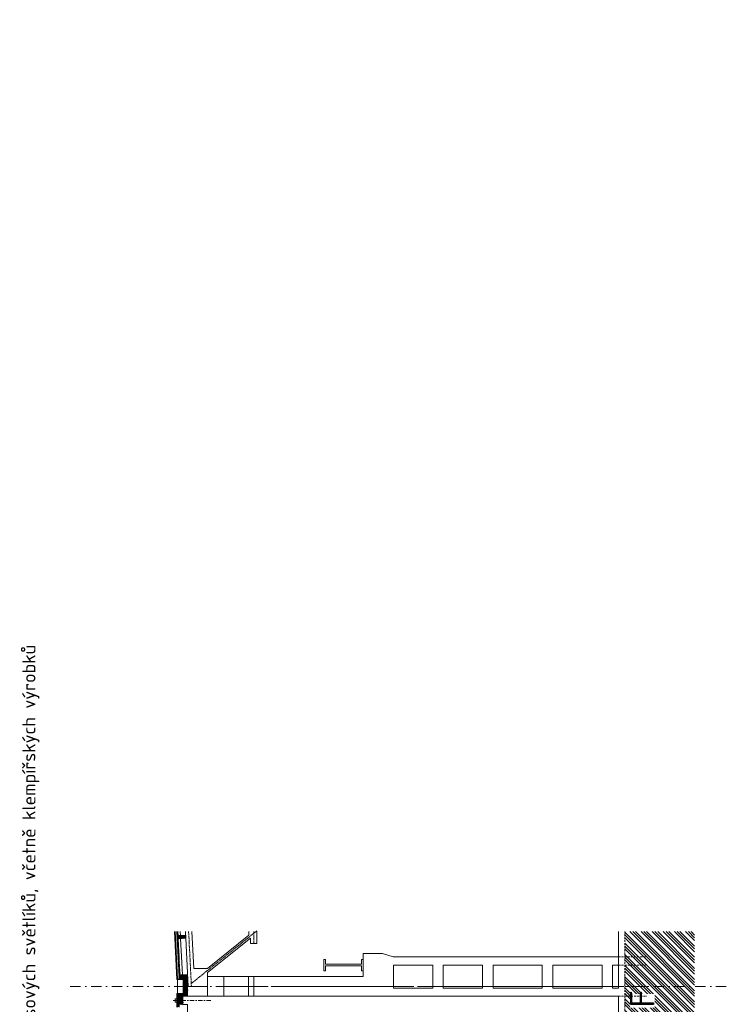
# Model space of a CAD drawing. Header units: millimetres. Extents: x -725694 to 4766210, y -2984614 to 2187451.
# Tile 101 of 256: x 233290 to 254835, y 81605 to 111635. Entities that reach past the tile are written whole.
import ezdxf
from ezdxf import colors
from ezdxf.entities.mleader import LeaderData, LeaderLine
from ezdxf.math import Vec2, Vec3

# ---------------------------------------------------------------- set-up
doc = ezdxf.new("R2010")
doc.units = ezdxf.units.MM
for name, pattern in [('AM_DIN_G_W050', [13.75, 9.75, -1.5, 1, -1.5]), ('CARKOVANA', [5, 3, -2]), ('CENTERX2', [101.6, 63.5, -12.7, 12.7, -12.7]), ('DASHDOT', [25.4, 12.7, -6.35, 0, -6.35]), ('HIDDEN', [9.525, 6.35, -3.175])]:
    doc.linetypes.add(name, pattern=pattern)
for name, color, linetype, lineweight in [('A99_N_sraf', 7, 'Continuous', 0), ('A99_N_txt-popis-200', 7, 'Continuous', 5), ('A99_N_txt-popis-50 @ 200', 7, 'Continuous', 9), ('A99_S_kce-pohl', 7, 'Continuous', 5), ('A99_S_kce-rez-sil', 7, 'Continuous', 15), ('A99_S_kce-rez-ten', 7, 'Continuous', 9), ('A99_S_osy', 7, 'CENTERX2', 5), ('A99_S_sraf @ 200', 7, 'Continuous', 9)]:
    doc.layers.add(name, color=color, linetype=linetype, lineweight=lineweight)
doc.styles.add('A99_popis', font='isocpeur.ttf')
doc.styles.add('ad_popis 100', font='isocpeur.ttf', dxfattribs={"height": 200})

msp = doc.modelspace()

# ---------------------------------------------------------------- hatches: boundary and pattern name
at = {"layer": 'A99_N_sraf', "linetype": 'Continuous', "lineweight": 0, "ltscale": 2, "transparency": 33554562}
h = msp.add_hatch(dxfattribs=at)
h.set_pattern_fill('BETON-LEHKY', color=256, scale=10)
h.set_pattern_definition([(137.86, (238148.888, 45615.76), (-26.83778, -29.660305), []), (92.86, (238133.407, 45660.11), (-29.660305, 26.837778), [5, -51.568542]), (137.86, (238133.157, 45665.104), (-26.83778, -29.660305), [5, -35]), (182.86, (238129.45, 45668.458), (-26.837778, -29.660305), [5, -51.568543]), (227.86, (238124.456, 45668.21), (29.660305, -26.83778), [5, -35]), (92.86, (238121.35, 45659.508), (-29.660305, 26.837778), [5, -51.568542]), (137.86, (238125.06, 45656.153), (-26.83778, -29.660305), [5, -35]), (182.86, (238130.052, 45656.402), (-26.837778, -29.660305), [5, -51.568543]), (227.86, (238133.407, 45660.11), (29.660305, -26.83778), [5, -35]), (137.86, (238116.13, 45672.37), (-26.83778, -29.660305), [10, -30])])
h.paths.add_polyline_path([(238086, 83825), (238030.9, 83825), (238103.6, 82369.2), (238158.6, 82372)])
at = {"layer": 'A99_N_sraf', "lineweight": 0, "transparency": 33554687}
h = msp.add_hatch(dxfattribs=at)
h.set_pattern_fill('ZELEZOBETON', color=256, scale=10)
h.set_pattern_definition([(135, (241435, 17090), (-35.35534, -35.35534), []), (135, (241435, 17104.14), (-35.35534, -35.35534), []), (135, (241435, 17132.426), (-49.497475, -21.213203), [20, -10, 0, -10])])
h.paths.add_polyline_path([(238111, 83825), (238091, 83825), (238159.6, 82452.1), (238220.5, 82455.2), (238358.1, 82462), (238409.3, 82464.6), (238407.3, 82504.6), (238177.1, 82503.1), (238122.2, 83601.7), (238351.4, 83623.2), (238347.4, 83703.1), (238117.2, 83701.6)])
h = msp.add_hatch(dxfattribs=at)
h.set_pattern_fill('ZELEZOBETON', color=256, scale=10)
h.set_pattern_definition([(45, (-51175, -524850), (-35.355339, 35.355339), []), (45, (-51160.86, -524850), (-35.355339, 35.355339), []), (45, (-51132.574, -524850), (-21.2132034, 49.4974747), [20, -10, 0, -10])])
h.paths.add_polyline_path([(238410, 82150), (238375, 82150), (238375, 82370), (238160, 82380), (238160, 82450), (238410, 82450)])
h.paths.add_polyline_path([(238410, 81850), (238160, 81850), (238160, 81920), (238375, 81930), (238375, 82150), (238410, 82150)])
at = {"layer": 'A99_N_sraf', "linetype": 'Continuous', "lineweight": 0, "ltscale": 2, "transparency": 33554562}
h = msp.add_hatch(dxfattribs=at)
h.set_pattern_fill('BETON-LEHKY', color=256, scale=10, style=0)
h.set_pattern_definition([(135, (-6e-11, 31779.142), (-28.284271, -28.284271), []), (90, (-13.25, 31824.21), (-28.2842712, 28.2842712), [5, -51.5685425]), (135, (-13.25, 31829.21), (-28.284271, -28.284271), [5, -35]), (180, (-16.784, 31832.746), (-28.2842712, -28.2842712), [5, -51.5685425]), (225, (-21.784, 31832.746), (28.284271, -28.284271), [5, -35]), (90, (-25.32, 31824.21), (-28.2842712, 28.2842712), [5, -51.5685425]), (135, (-21.784, 31820.675), (-28.284271, -28.284271), [5, -35]), (180, (-16.784, 31820.675), (-28.2842712, -28.2842712), [5, -51.5685425]), (225, (-13.25, 31824.21), (28.284271, -28.284271), [5, -35]), (135, (-29.89, 31837.317), (-28.284271, -28.284271), [10, -30])])
h.paths.add_polyline_path([(238375, 82370), (238290.6, 82373.9), (238290, 81926), (238375, 81930)])
h = msp.add_hatch(dxfattribs=at)
h.set_pattern_fill('BETON-LEHKY', color=256, scale=10, style=0)
h.set_pattern_definition([(45, (14.142, 0), (-28.284271, 28.284271), []), (0, (59.21, 13.25), (28.2842712, 28.2842712), [5, -51.5685425]), (45, (64.21, 13.25), (-28.284271, 28.284271), [5, -35]), (90, (67.746, 16.784), (-28.2842712, 28.2842712), [5, -51.5685425]), (135, (67.746, 21.784), (-28.284271, -28.284271), [5, -35]), (0, (59.21, 25.32), (28.2842712, 28.2842712), [5, -51.5685425]), (45, (55.675, 21.784), (-28.284271, 28.284271), [5, -35]), (90, (55.675, 16.784), (-28.2842712, 28.2842712), [5, -51.5685425]), (135, (59.21, 13.25), (-28.284271, -28.284271), [5, -35]), (45, (72.317, 29.89), (-28.284271, 28.284271), [10, -30])])
h.paths.add_polyline_path([(238154.6, 81920), (238105.1, 81920), (238105.1, 81530), (238154.6, 81530)])
at = {"layer": 'A99_N_sraf', "lineweight": 0, "transparency": 33554687}
h = msp.add_hatch(dxfattribs=at)
h.set_pattern_fill('ZELEZOBETON', color=256, scale=10)
h.set_pattern_definition([(45, (0, 0), (-35.355339, 35.355339), []), (45, (14.14, 0), (-35.355339, 35.355339), []), (45, (42.426, 0), (-21.213203, 49.497475), [20, -10, 0, -10])])
h.paths.add_polyline_path([(238260, 81850), (238160, 81850), (238160, 81600), (238260, 81600)])
at = {"layer": 'A99_S_sraf @ 200', "linetype": 'Continuous', "lineweight": 0}
h = msp.add_hatch(dxfattribs=at)
h.set_pattern_fill('ZEM_PUVODNI', color=256, scale=0.3, angle=180)
h.set_pattern_definition([(315, (32580, -1017000), (169.70563, 169.70563), []), (315, (32580, -1017084.85), (169.70563, 169.70563), []), (315, (32580, -1017169.7), (169.70563, 169.70563), [])])
h.paths.add_polyline_path([(251745, -17545), (251745, -5025), (251745, -890), (252300, -890), (252300, -600), (251745, -600), (251745, 83825), (253870, 83825), (253870, -17545)])

# ---------------------------------------------------------------- linework, layer by layer
at = {"layer": 'A99_N_sraf', "linetype": 'Continuous', "lineweight": 0, "ltscale": 2, "transparency": 33554562}
for points in [[(238290, 82150), (238290, 82374), (238092.9, 82383.1)], [(238290, 82150), (238290, 81926), (238092.9, 81916.9)]]:
    msp.add_lwpolyline(points, dxfattribs=at)
at = {"layer": 'A99_S_kce-pohl', "lineweight": 5}
msp.add_line((240325, 83625.1), (240325, 83455.3), dxfattribs=at)
at = {"layer": 'A99_S_kce-pohl', "linetype": 'CARKOVANA', "lineweight": 0, "ltscale": 15}
for points, const_width in [([(238093.7, 82368.7), (238020.9, 83825)], 20), ([(238157.1, 82452), (238088.5, 83825)], 5)]:
    msp.add_lwpolyline(points, dxfattribs=dict(at, const_width=const_width))
at = {"layer": 'A99_S_kce-pohl', "lineweight": 0}
for points in [[(238083.7, 82368.2), (238010.9, 83825)], [(238103.6, 82369.2), (238030.9, 83825)], [(238154.6, 82451.9), (238086, 83825)]]:
    msp.add_lwpolyline(points, dxfattribs=at)
at = {"layer": 'A99_S_kce-pohl', "color": 1, "lineweight": 0}
msp.add_lwpolyline([(238159.6, 82452.1), (238091, 83825)], dxfattribs=at)
at = {"layer": 'A99_S_kce-pohl', "lineweight": 5}
for points in [[(238341.3, 83825), (238425, 82150)], [(238541.5, 83825), (238597.7, 82700)], [(240275, 83825), (240275, 83713.2)], [(240275, 83713.2), (239014.1, 82700)], [(240325, 83625.1), (239015, 82572.4)], [(239014.1, 82700), (238597.7, 82700)], [(239015, 82150), (239015, 82572.4)]]:
    msp.add_lwpolyline(points, dxfattribs=at)
at = {"layer": 'A99_S_kce-pohl', "color": 253, "linetype": 'AM_DIN_G_W050', "lineweight": 0, "ltscale": 10}
msp.add_lwpolyline([(238441.4, 83825), (238524.9, 82155)], dxfattribs=at)
at = {"layer": 'A99_S_kce-pohl'}
for points in [[(246205, 82100), (246205, 82800), (247405, 82800), (247405, 82100)], [(247725, 82100), (247725, 82800), (249225, 82800), (249225, 82100)], [(249545, 82100), (249545, 82800), (251045, 82800), (251045, 82100)], [(251365, 82100), (251365, 82800), (251545, 82800), (251545, 82100)]]:
    msp.add_lwpolyline(points, close=True, dxfattribs=at)
at = {"layer": 'A99_S_kce-rez-sil'}
for p, q in [((242565, 82625), (242565, 82975)), ((242565, 82975), (242615, 82975)), ((242615, 82975), (242615, 82825)), ((243765, 82975), (243715, 82975)), ((243715, 82975), (243715, 82825)), ((243765, 82625), (243765, 82975)), ((242565, 82625), (242615, 82625)), ((242615, 82825), (243715, 82825)), ((242615, 82625), (242615, 82775)), ((242615, 82775), (243715, 82775)), ((243715, 82625), (243715, 82775)), ((243765, 82625), (243715, 82625))]:
    msp.add_line(p, q, dxfattribs=at)
at = {"layer": 'A99_S_kce-rez-sil', "color": 7, "linetype": 'HIDDEN', "lineweight": 5, "ltscale": 10}
for points in [[(251545, 83050), (252415, 83050)], [(251545, 82800), (252415, 82800)]]:
    msp.add_lwpolyline(points, dxfattribs=at)
at = {"layer": 'A99_S_kce-rez-sil'}
msp.add_lwpolyline([(239015, 82450), (239015, 81850), (239515, 81850), (239515, 82450)], close=True, dxfattribs=at)
at = {"layer": 'A99_S_kce-rez-ten', "lineweight": 13}
for p, q in [((251545, 82150), (251545, 83825)), ((251545, 81850), (238260, 81850)), ((251545, 26730), (251545, 81850))]:
    msp.add_line(p, q, dxfattribs=at)
at = {"layer": 'A99_S_kce-rez-ten', "linetype": 'HIDDEN', "lineweight": 5, "ltscale": 10}
msp.add_line((251745, -600), (251745, 83825), dxfattribs=at)
at = {"layer": 'A99_S_kce-rez-ten'}
msp.add_line((239515, 82150), (251545, 82150), dxfattribs=at)
at = {"layer": 'A99_S_kce-rez-ten', "linetype": 'CARKOVANA', "lineweight": 0, "ltscale": 15}
for points, const_width in [([(238093.7, 82368.7), (238020.9, 83825)], 20), ([(238280, 82150), (238280, 82364.4), (238093.4, 82373.1)], 20), ([(238157.1, 82452), (238157.1, 82380.1)], 5), ([(238280, 82150), (238280, 81935.6), (238093.4, 81926.9)], 20), ([(238095.1, 81532.6), (238095.1, 81917.4)], 20), ([(238157.1, 81920), (238157.1, 81530.1)], 5)]:
    msp.add_lwpolyline(points, dxfattribs=dict(at, const_width=const_width))
at = {"layer": 'A99_S_kce-rez-ten', "lineweight": 0}
for points in [[(238083.9, 82363.5), (238010.9, 83825)], [(238103.6, 82369.2), (238030.9, 83825)], [(238270, 82150), (238270, 82354.9), (238083.9, 82363.5)], [(238290, 82150), (238290, 82374), (238084.8, 82383.5)], [(238154.6, 82452), (238154.6, 82380.3)], [(238159.6, 82452), (238159.6, 82380)], [(238270, 82150), (238270, 81945.1), (238083.9, 81936.5)], [(238290, 82150), (238290, 81926), (238084.8, 81916.5)], [(238085.1, 81675), (238035.1, 81675), (238035.1, 81775), (238085.1, 81775)], [(238085.1, 81513.5), (238085.1, 81936.5)], [(238105.1, 81532.6), (238105.1, 81917.4)], [(238154.6, 81920), (238154.6, 81530.3)], [(238160, 81600), (238160, 81850)], [(238260, 81600), (238260, 81850)]]:
    msp.add_lwpolyline(points, dxfattribs=at)
at = {"layer": 'A99_S_kce-rez-ten', "lineweight": 9}
for points in [[(238111, 83825), (238117.2, 83701.6), (238347.4, 83703.1), (238349.4, 83663.1), (238349.4, 83663.1)], [(238409.3, 82464.6), (238407.3, 82504.6), (238177.1, 82503.1), (238122.2, 83601.7), (238351.4, 83623.2), (238349.4, 83663.1), (238349.4, 83663.1)], [(238260, 81850), (238260, 81600), (238410, 81600), (238407.3, 80945.4), (238177.1, 80946.9), (238122.2, 79848.3), (238351.4, 79826.8), (238349.4, 79786.9), (238349.4, 79786.9)]]:
    msp.add_lwpolyline(points, dxfattribs=at)
at = {"layer": 'A99_S_kce-rez-ten', "lineweight": 5}
for points in [[(238192.3, 83702.1), (238186.1, 83825)], [(238196.9, 83608.7), (238252.1, 82503.6)], [(238105, 81935), (238105, 82365)]]:
    msp.add_lwpolyline(points, dxfattribs=at)
at = {"layer": 'A99_S_kce-rez-ten', "lineweight": 0}
msp.add_lwpolyline([(238160, 81850), (238410, 81850), (238410, 82450), (238160, 82450), (238160, 82380), (238375, 82370), (238375, 81930), (238160, 81920)], close=True, dxfattribs=at)
at = {"layer": 'A99_S_kce-rez-ten', "color": 1, "lineweight": 0}
msp.add_lwpolyline([(238160, 82450), (238160, 82380), (238160, 82380), (238375, 82370), (238375, 82150)], dxfattribs=at)
at = {"layer": 'A99_S_kce-rez-ten', "lineweight": 13}
msp.add_lwpolyline([(239015, 82150), (238425, 82150)], dxfattribs=at)
at = {"layer": 'A99_S_osy', "linetype": 'DASHDOT', "lineweight": 5, "ltscale": 10}
msp.add_lwpolyline([(239112.8, 81725), (237917.4, 81725)], dxfattribs=at)

# ---------------------------------------------------------------- leaders
at = {"layer": 'A99_N_txt-popis-50 @ 200', "lineweight": 9}
ml = msp.add_multileader_mtext('Standard', dxfattribs=at)
ml.set_content('\\A1;{\\C256;demontáž střešních  panelů PUR + polykarbonát, tl.40mm, včetně klempířských výrobků}', color=1, style='A99_popis')
ml.set_leader_properties(color=256, linetype='ByLayer', lineweight=-1)
ml.build(insert=Vec2(0, 0))
ml.multileader.update_dxf_attribs({"dogleg_length": 1, "arrow_head_size": 300, "scale": 200})
ctx = ml.context
ctx.base_point, ctx.scale, ctx.char_height, ctx.arrow_head_size, ctx.landing_gap_size, ctx.plane_origin, ctx.plane_x_axis, ctx.plane_y_axis = Vec3(233630, 6914.7), 200, 400, 300, 250, Vec3(239436, 10074.7), Vec3(0, 1), Vec3(-1, 0)
notes = []
notes.append((ctx, [(0, (1, 1, 0), (233630, 6329.7), (0, 1), 585, [(0, [(237740, 6329.7)], 0, [])])]))
ctx.mtext.insert, ctx.mtext.text_direction, ctx.mtext.rotation, ctx.mtext.width, ctx.mtext.flow_direction = Vec3(233370, 7164.7), Vec3(0, 1), 1.5707963, 10901.433, 5
ctx.mtext.has_bg_fill, ctx.mtext.bg_color, ctx.mtext.bg_scale_factor, ctx.mtext.bg_transparency, ctx.mtext.use_window_bg_color = 1, -1073741824, 1, 0, 1
for ctx, leaders in notes:
    for number, flags, end, landing, length, lines in leaders:
        leader = LeaderData()
        leader.index, (leader.has_last_leader_line, leader.has_dogleg_vector, leader.attachment_direction) = number, flags
        leader.last_leader_point, leader.dogleg_vector, leader.dogleg_length = Vec3(end), Vec3(landing), length
        for number, points, colour, breaks in lines:
            line = LeaderLine()
            line.index, line.vertices, line.color, line.breaks = number, Vec3.list(points), colors.encode_raw_color(colour), breaks
            leader.lines.append(line)
        ctx.leaders.append(leader)

# ---------------------------------------------------------------- next in the draw order: texts
at = {"layer": 'A99_N_txt-popis-200', "color": 1, "lineweight": 0, "insert": (251896.5, 81505), "char_height": 750, "width": 413.221, "attachment_point": 1, "rotation": 90, "style": 'ad_popis 100', "bg_fill": 3, "box_fill_scale": 1, "bg_fill_color": 256, "bg_fill_transparency": 0}
msp.add_mtext('F', dxfattribs=at)

# ---------------------------------------------------------------- next in the draw order: leaders
at = {"layer": 'A99_N_txt-popis-50 @ 200', "lineweight": 9}
ml = msp.add_multileader_mtext('Standard', dxfattribs=at)
ml.set_content('\\A1;{\\C256;demontáž střešních  pásových světlíků, včetně klempířských výrobků}', color=1, style='A99_popis')
ml.set_leader_properties(color=256, linetype='ByLayer', lineweight=-1)
ml.build(insert=Vec2(0, 0))
ml.multileader.update_dxf_attribs({"dogleg_length": 1, "arrow_head_size": 300, "scale": 200})
ctx = ml.context
ctx.base_point, ctx.scale, ctx.char_height, ctx.arrow_head_size, ctx.landing_gap_size, ctx.plane_origin, ctx.plane_x_axis, ctx.plane_y_axis = Vec3(233630, 39004.4), 200, 400, 300, 250, Vec3(239436, 42164.4), Vec3(0, 1), Vec3(-1, 0)
notes = []
notes.append((ctx, [(0, (1, 1, 0), (233630, 38419.4), (0, 1), 585, [(0, [(236703.6, 38419.4)], 0, [])])]))
ctx.mtext.insert, ctx.mtext.text_direction, ctx.mtext.rotation, ctx.mtext.width, ctx.mtext.flow_direction = Vec3(233370, 39254.4), Vec3(0, 1), 1.5707963, 5217.251, 5
ctx.mtext.has_bg_fill, ctx.mtext.bg_color, ctx.mtext.bg_scale_factor, ctx.mtext.bg_transparency, ctx.mtext.use_window_bg_color = 1, -1073741824, 1, 0, 1
ml = msp.add_multileader_mtext('Standard', dxfattribs=at)
ml.set_content('\\A1;{\\C256;demontáž pásového prosvětlení z polykarbonátu}', color=1, style='A99_popis')
ml.set_leader_properties(color=256, linetype='ByLayer', lineweight=-1)
ml.build(insert=Vec2(0, 0))
ml.multileader.update_dxf_attribs({"dogleg_length": 1, "arrow_head_size": 300, "scale": 200})
ctx = ml.context
ctx.base_point, ctx.scale, ctx.char_height, ctx.arrow_head_size, ctx.landing_gap_size, ctx.plane_origin, ctx.plane_x_axis, ctx.plane_y_axis = Vec3(240815.8, -7752.7), 200, 400, 300, 250, Vec3(246621.8, -5400), Vec3(0, 1), Vec3(-1, 0)
notes.append((ctx, [(1, (1, 1, 0), (240815.8, -1987.7), (0, -1), 585, [(0, [(240830.8, -885)], 0, [])])]))
ctx.mtext.insert, ctx.mtext.text_direction, ctx.mtext.rotation, ctx.mtext.width, ctx.mtext.flow_direction = Vec3(240555.8, -7502.7), Vec3(0, 1), 1.5707963, 5217.251, 5
ctx.mtext.has_bg_fill, ctx.mtext.bg_color, ctx.mtext.bg_scale_factor, ctx.mtext.bg_transparency, ctx.mtext.use_window_bg_color = 1, -1073741824, 1, 0, 1
ml = msp.add_multileader_mtext('Standard', dxfattribs=at)
ml.set_content('\\A1;{\\C256;demontáž stěnových panelů PUR, tl.40mm, včetně klempířských výrobků}', color=1, style='A99_popis')
ml.set_leader_properties(color=256, linetype='ByLayer', lineweight=-1)
ml.build(insert=Vec2(0, 0))
ml.multileader.update_dxf_attribs({"dogleg_length": 1, "arrow_head_size": 300, "scale": 200})
ctx = ml.context
ctx.base_point, ctx.scale, ctx.char_height, ctx.arrow_head_size, ctx.landing_gap_size, ctx.plane_origin, ctx.plane_x_axis, ctx.plane_y_axis = Vec3(245275.8, -7756.6), 200, 400, 300, 250, Vec3(251081.8, -5400), Vec3(0, 1), Vec3(-1, 0)
notes.append((ctx, [(1, (1, 1, 0), (245275.8, -1631.6), (0, -1), 585, [(0, [(245290.8, -885)], 0, [])])]))
ctx.mtext.insert, ctx.mtext.text_direction, ctx.mtext.rotation, ctx.mtext.width, ctx.mtext.flow_direction = Vec3(245015.8, -7506.6), Vec3(0, 1), 1.5707963, 5217.251, 5
ctx.mtext.has_bg_fill, ctx.mtext.bg_color, ctx.mtext.bg_scale_factor, ctx.mtext.bg_transparency, ctx.mtext.use_window_bg_color = 1, -1073741824, 1, 0, 1
for ctx, leaders in notes:
    for number, flags, end, landing, length, lines in leaders:
        leader = LeaderData()
        leader.index, (leader.has_last_leader_line, leader.has_dogleg_vector, leader.attachment_direction) = number, flags
        leader.last_leader_point, leader.dogleg_vector, leader.dogleg_length = Vec3(end), Vec3(landing), length
        for number, points, colour, breaks in lines:
            line = LeaderLine()
            line.index, line.vertices, line.color, line.breaks = number, Vec3.list(points), colors.encode_raw_color(colour), breaks
            leader.lines.append(line)
        ctx.leaders.append(leader)

# ---------------------------------------------------------------- next in the draw order: linework, layer by layer
at = {"layer": 'A99_S_kce-pohl', "lineweight": 5}
msp.add_line((240325, 83455.3), (240525, 83455.3), dxfattribs=at)
at = {"layer": 'A99_S_kce-pohl', "color": 253, "linetype": 'AM_DIN_G_W050', "lineweight": 0, "ltscale": 10}
for points in [[(240525, 83850), (238520.7, 82239.3)], [(240425, 83455.3), (240425, 83455.3), (240425, 83825)]]:
    msp.add_lwpolyline(points, dxfattribs=at)
at = {"layer": 'A99_S_kce-pohl', "lineweight": 5}
msp.add_lwpolyline([(240525, 83825), (240525, 83455.3)], dxfattribs=at)
at = {"layer": 'A99_S_kce-pohl'}
for points in [[(243765, 82450), (243765, 83150), (244350, 83150), (244680, 83050), (251545, 83050)], [(243765, 82450), (239015, 82450), (239015, 81850), (251545, 81850)]]:
    msp.add_lwpolyline(points, dxfattribs=at)
msp.add_lwpolyline([(244685, 82100), (244685, 82800), (245885, 82800), (245885, 82100)], close=True, dxfattribs=at)
at = {"layer": 'A99_S_kce-rez-sil'}
msp.add_lwpolyline([(240265, 82450), (240265, 81850), (240425, 81850), (240425, 82450)], close=True, dxfattribs=at)
at = {"layer": 'A99_S_kce-rez-sil', "color": 7, "linetype": 'HIDDEN', "lineweight": 5, "ltscale": 10}
for points in [[(251550, 82150), (252420, 82150)], [(251545, 81850), (252415, 81850)]]:
    msp.add_lwpolyline(points, dxfattribs=at)

# ---------------------------------------------------------------- next in the draw order: leaders
at = {"layer": 'A99_N_txt-popis-50 @ 200', "lineweight": 9}
ml = msp.add_multileader_mtext('Standard', dxfattribs=at)
ml.set_content('\\A1;{\\C256;demontáž střešních  pásových světlíků, včetně klempířských výrobků}', color=1, style='A99_popis')
ml.set_leader_properties(color=256, linetype='ByLayer', lineweight=-1)
ml.build(insert=Vec2(0, 0))
ml.multileader.update_dxf_attribs({"dogleg_length": 1, "arrow_head_size": 300, "scale": 200})
ctx = ml.context
ctx.base_point, ctx.scale, ctx.char_height, ctx.arrow_head_size, ctx.landing_gap_size, ctx.plane_origin, ctx.plane_x_axis, ctx.plane_y_axis = Vec3(233630, 57084.4), 200, 400, 300, 250, Vec3(239436, 60244.4), Vec3(0, 1), Vec3(-1, 0)
notes = []
notes.append((ctx, [(0, (1, 1, 0), (233630, 56499.4), (0, 1), 585, [(0, [(236703.6, 56499.4)], 0, [])])]))
ctx.mtext.insert, ctx.mtext.text_direction, ctx.mtext.rotation, ctx.mtext.width, ctx.mtext.flow_direction = Vec3(233370, 57334.4), Vec3(0, 1), 1.5707963, 5217.251, 5
ctx.mtext.has_bg_fill, ctx.mtext.bg_color, ctx.mtext.bg_scale_factor, ctx.mtext.bg_transparency, ctx.mtext.use_window_bg_color = 1, -1073741824, 1, 0, 1
for ctx, leaders in notes:
    for number, flags, end, landing, length, lines in leaders:
        leader = LeaderData()
        leader.index, (leader.has_last_leader_line, leader.has_dogleg_vector, leader.attachment_direction) = number, flags
        leader.last_leader_point, leader.dogleg_vector, leader.dogleg_length = Vec3(end), Vec3(landing), length
        for number, points, colour, breaks in lines:
            line = LeaderLine()
            line.index, line.vertices, line.color, line.breaks = number, Vec3.list(points), colors.encode_raw_color(colour), breaks
            leader.lines.append(line)
        ctx.leaders.append(leader)

# ---------------------------------------------------------------- next in the draw order: leaders
ml = msp.add_multileader_mtext('Standard', dxfattribs=at)
ml.set_content('\\A1;{\\C256;demontáž střešních  pásových světlíků, včetně klempířských výrobků}', color=1, style='A99_popis')
ml.set_leader_properties(color=256, linetype='ByLayer', lineweight=-1)
ml.build(insert=Vec2(0, 0))
ml.multileader.update_dxf_attribs({"dogleg_length": 1, "arrow_head_size": 300, "scale": 200})
ctx = ml.context
ctx.base_point, ctx.scale, ctx.char_height, ctx.arrow_head_size, ctx.landing_gap_size, ctx.plane_origin, ctx.plane_x_axis, ctx.plane_y_axis = Vec3(233630, 75084.4), 200, 400, 300, 250, Vec3(239436, 78244.4), Vec3(0, 1), Vec3(-1, 0)
notes = []
notes.append((ctx, [(0, (1, 1, 0), (233630, 74499.4), (0, 1), 585, [(0, [(236703.6, 74499.4)], 0, [])])]))
ctx.mtext.insert, ctx.mtext.text_direction, ctx.mtext.rotation, ctx.mtext.width, ctx.mtext.flow_direction = Vec3(233370, 75334.4), Vec3(0, 1), 1.5707963, 5217.251, 5
ctx.mtext.has_bg_fill, ctx.mtext.bg_color, ctx.mtext.bg_scale_factor, ctx.mtext.bg_transparency, ctx.mtext.use_window_bg_color = 1, -1073741824, 1, 0, 1
for ctx, leaders in notes:
    for number, flags, end, landing, length, lines in leaders:
        leader = LeaderData()
        leader.index, (leader.has_last_leader_line, leader.has_dogleg_vector, leader.attachment_direction) = number, flags
        leader.last_leader_point, leader.dogleg_vector, leader.dogleg_length = Vec3(end), Vec3(landing), length
        for number, points, colour, breaks in lines:
            line = LeaderLine()
            line.index, line.vertices, line.color, line.breaks = number, Vec3.list(points), colors.encode_raw_color(colour), breaks
            leader.lines.append(line)
        ctx.leaders.append(leader)

# ---------------------------------------------------------------- next in the draw order: linework, layer by layer
at = {"layer": 'A99_S_osy', "linetype": 'DASHDOT', "lineweight": 5, "ltscale": 25}
msp.add_line((254834.8, 82150), (234814.8, 82150), dxfattribs=at)

# ---------------------------------------------------------------- next in the draw order: leaders
at = {"layer": 'A99_N_txt-popis-50 @ 200', "lineweight": 9}
ml = msp.add_multileader_mtext('Standard', dxfattribs=at)
ml.set_content('\\A1;{\\C256;demontáž střešních  panelů PUR, tl.40mm, včetně klempířských výrobků}', color=1, style='A99_popis')
ml.set_leader_properties(color=256, linetype='ByLayer', lineweight=-1)
ml.build(insert=Vec2(0, 0))
ml.multileader.update_dxf_attribs({"dogleg_length": 1, "arrow_head_size": 300, "scale": 200})
ctx = ml.context
ctx.base_point, ctx.scale, ctx.char_height, ctx.arrow_head_size, ctx.landing_gap_size, ctx.plane_origin, ctx.plane_x_axis, ctx.plane_y_axis = Vec3(233630, 18617.8), 200, 400, 300, 250, Vec3(239436, 21777.8), Vec3(0, 1), Vec3(-1, 0)
notes = []
notes.append((ctx, [(1, (1, 1, 0), (233630, 24742.8), (0, -1), 585, [(0, [(238476.8, 24742.8)], 0, [])])]))
ctx.mtext.insert, ctx.mtext.text_direction, ctx.mtext.rotation, ctx.mtext.width, ctx.mtext.flow_direction = Vec3(233370, 18867.8), Vec3(0, 1), 1.5707963, 5217.251, 5
ctx.mtext.has_bg_fill, ctx.mtext.bg_color, ctx.mtext.bg_scale_factor, ctx.mtext.bg_transparency, ctx.mtext.use_window_bg_color = 1, -1073741824, 1, 0, 1
for ctx, leaders in notes:
    for number, flags, end, landing, length, lines in leaders:
        leader = LeaderData()
        leader.index, (leader.has_last_leader_line, leader.has_dogleg_vector, leader.attachment_direction) = number, flags
        leader.last_leader_point, leader.dogleg_vector, leader.dogleg_length = Vec3(end), Vec3(landing), length
        for number, points, colour, breaks in lines:
            line = LeaderLine()
            line.index, line.vertices, line.color, line.breaks = number, Vec3.list(points), colors.encode_raw_color(colour), breaks
            leader.lines.append(line)
        ctx.leaders.append(leader)

# ---------------------------------------------------------------- next in the draw order: leaders
ml = msp.add_multileader_mtext('Standard', dxfattribs=at)
ml.set_content('\\A1;{\\C256;demontáž FVE}', color=1, style='A99_popis')
ml.set_leader_properties(color=256, linetype='ByLayer', lineweight=-1)
ml.build(insert=Vec2(0, 0))
ml.multileader.update_dxf_attribs({"dogleg_length": 1, "arrow_head_size": 300, "scale": 200})
ctx = ml.context
ctx.base_point, ctx.scale, ctx.char_height, ctx.arrow_head_size, ctx.landing_gap_size, ctx.plane_origin, ctx.plane_x_axis, ctx.plane_y_axis = Vec3(233630, 2419.7), 200, 400, 300, 250, Vec3(239436, 5579.7), Vec3(0, 1), Vec3(-1, 0)
notes = []
notes.append((ctx, [(0, (1, 1, 0), (233630, 1834.7), (0, 1), 585, [(0, [(237740, 1834.7)], 0, [])])]))
ctx.mtext.insert, ctx.mtext.text_direction, ctx.mtext.rotation, ctx.mtext.width, ctx.mtext.flow_direction = Vec3(233429.8, 2669.7), Vec3(0, 1), 1.5707963, 3535.122, 5
ctx.mtext.has_bg_fill, ctx.mtext.bg_color, ctx.mtext.bg_scale_factor, ctx.mtext.bg_transparency, ctx.mtext.use_window_bg_color = 1, -1073741824, 1, 0, 1
for ctx, leaders in notes:
    for number, flags, end, landing, length, lines in leaders:
        leader = LeaderData()
        leader.index, (leader.has_last_leader_line, leader.has_dogleg_vector, leader.attachment_direction) = number, flags
        leader.last_leader_point, leader.dogleg_vector, leader.dogleg_length = Vec3(end), Vec3(landing), length
        for number, points, colour, breaks in lines:
            line = LeaderLine()
            line.index, line.vertices, line.color, line.breaks = number, Vec3.list(points), colors.encode_raw_color(colour), breaks
            leader.lines.append(line)
        ctx.leaders.append(leader)

doc.saveas('drawing.dxf')
